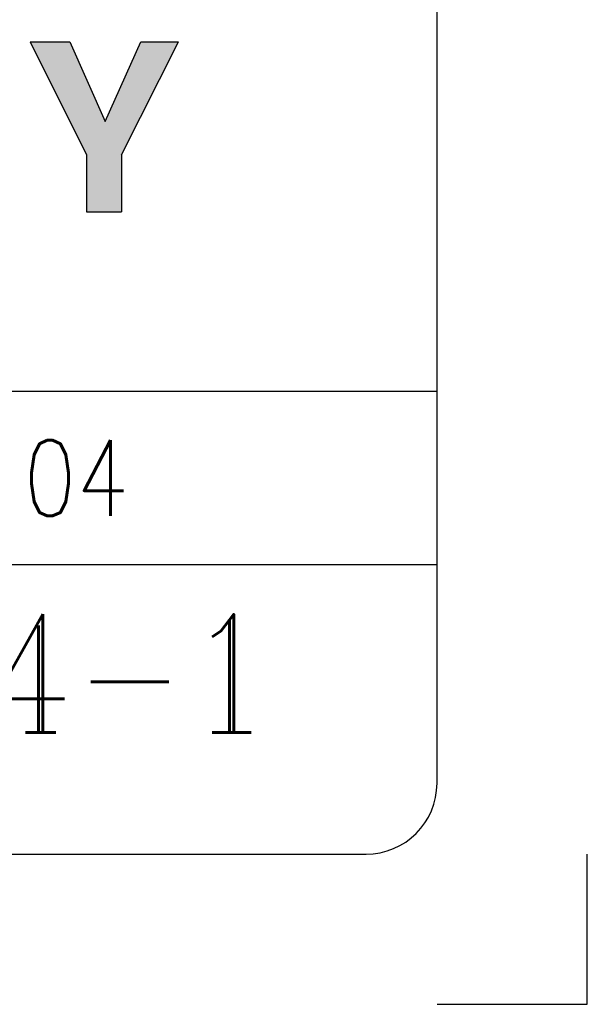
# Model space of a CAD drawing. Header units: inches. Extents: x 0 to 882, y 0 to 559.
# Tile 14 of 21: x 840 to 864, y 0 to 42. Entities that reach past the tile are written whole.
import ezdxf

# ---------------------------------------------------------------- set-up
doc = ezdxf.new("R2010")
doc.units = ezdxf.units.IN
doc.layers.add('1', color=7, linetype='Continuous')
doc.styles.add('CONVERTER_16', font='txt.shx', dxfattribs={"width": 0.81})
doc.styles.add('CONVERTER_18', font='complex.shx', dxfattribs={"width": 0.855})

# ---------------------------------------------------------------- blocks, each defined once
blk = doc.blocks.new('Drawing_Grid_Zones', base_point=(6.35, 6.35))
at = {"layer": '1', "color": 4, "linetype": 'Continuous'}
for p, q in [((863.5999999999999, 0), (863.5999999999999, 6.35)), ((857.25, 0), (863.5999999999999, 0))]:
    blk.add_line(p, q, dxfattribs=at)
blk = doc.blocks.new('D_Size_Verigy_Frame', base_point=(6.35, 6.35))
at = {"layer": '1', "linetype": 'Continuous'}
blk.add_hatch(color=4, dxfattribs=at).paths.add_polyline_path([(843.2312821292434, 37.33176491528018), (844.7284888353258, 40.69207410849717), (846.3199930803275, 40.69207410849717), (843.9247231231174, 35.91482718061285), (843.9247231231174, 33.51580777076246), (842.4401006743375, 33.51580777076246), (842.4401006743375, 35.91482718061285), (840.0631131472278, 40.69207410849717), (841.7321678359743, 40.69207410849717)])
at = {"color": 4, "linetype": 'Continuous'}
blk.add_line((857.25, 25.9122995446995), (793.353125, 25.9122995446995), dxfattribs=at)
at = {"color": 7, "linetype": 'Continuous'}
blk.add_line((857.25, 18.58750000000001), (793.353125, 18.58750000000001), dxfattribs=at)
at = {"layer": '1', "color": 7, "linetype": 'Continuous'}
for p, q in [((857.25, 9.35), (857.25, 549.45)), ((9.35, 6.35), (854.2500000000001, 6.35))]:
    blk.add_line(p, q, dxfattribs=at)
at = {"layer": '1', "color": 4, "linetype": 'Continuous'}
for p, q in [((840.0631131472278, 40.69207410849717), (841.7321678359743, 40.69207410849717)), ((840.0631131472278, 40.69207410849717), (842.4401006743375, 35.91482718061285)), ((841.7321678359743, 40.69207410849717), (843.2312821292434, 37.33176491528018)), ((843.2312821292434, 37.33176491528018), (844.7284888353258, 40.69207410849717)), ((843.9247231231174, 35.91482718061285), (846.3199930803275, 40.69207410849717)), ((844.7284888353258, 40.69207410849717), (846.3199930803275, 40.69207410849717)), ((842.4401006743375, 35.91482718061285), (842.4401006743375, 33.51580777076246)), ((843.9247231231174, 35.91482718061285), (843.9247231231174, 33.51580777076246)), ((842.4401006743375, 33.51580777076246), (843.9247231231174, 33.51580777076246))]:
    blk.add_line(p, q, dxfattribs=at)
at = {"layer": '1', "color": 7, "linetype": 'Continuous'}
blk.add_arc((854.2500000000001, 9.35), 2.999999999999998, 270, 0, dxfattribs=at)
at = {"layer": '1'}
blk.add_blockref('Drawing_Grid_Zones', (6.35, 6.35), dxfattribs=at)
at = {"color": 3, "attachment_point": 5, "line_spacing_factor": 1.02040816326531}
for s, insert, char_height, style in [('E7018-64104', (831.7290708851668, 22.2498997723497), 3.2, 'CONVERTER_16'), ('E7018-64104-1', (825.3015624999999, 13.99375), 5, 'CONVERTER_18')]:
    blk.add_mtext(s, dxfattribs=dict(at, insert=insert, char_height=char_height, style=style))
blk = doc.blocks.new('1')
blk.add_blockref('D_Size_Verigy_Frame', (6.35, 6.35))

msp = doc.modelspace()

# ---------------------------------------------------------------- block references
at = {"layer": '1'}
msp.add_blockref('1', (0, 0), dxfattribs=at)

doc.saveas('drawing.dxf')
